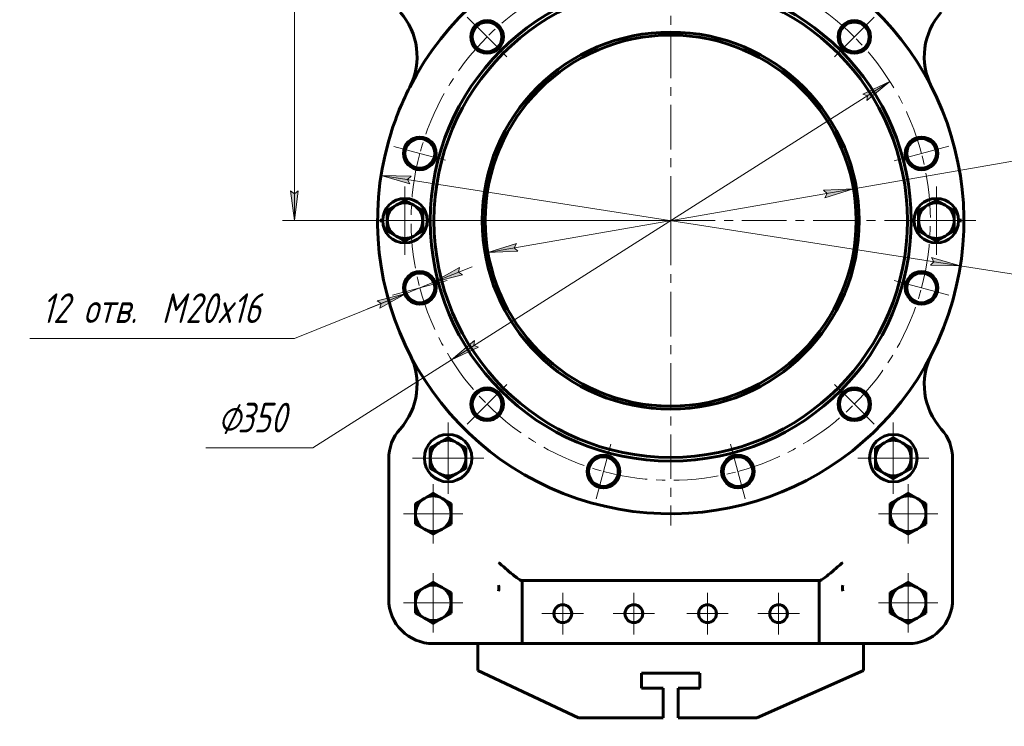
# Model space of a CAD drawing. Header units: millimetres. Extents: x -62 to 420, y 0 to 601.
# Tile 3 of 6: x 23 to 189, y 151 to 270. Entities that reach past the tile are written whole.
import ezdxf

# ---------------------------------------------------------------- set-up
doc = ezdxf.new("R2010")
doc.units = ezdxf.units.MM
for name, pattern in [('K5LT_AXLED', [12, 7.5, -1.5, 1.5, -1.5]), ('K5LT_BASIC', [0]), ('K5LT_THIN', [0])]:
    doc.linetypes.add(name, pattern=pattern)
doc.layers.add('Системный слой', color=7, linetype='Continuous')
doc.layers.add('Системный слой (1)', color=251, linetype='Continuous', true_color=0x6c6c6c)
doc.styles.add('KDIMTEXTSTYLE', font='txt', dxfattribs={"width": 0.96, "oblique": 15, "height": 5})
doc.styles.add('KTEXTSTYLE', font='txt', dxfattribs={"width": 0.96, "height": 5})
doc.dimstyles.new('KDIMSTYLE (0.25)', dxfattribs={"dimtxt": 5, "dimasz": 1, "dimexe": 2, "dimexo": 0, "dimgap": 1, "dimtad": 1, "dimlfac": 4, "dimtxsty": 'KDIMTEXTSTYLE', "dimsah": 1, "dimcen": 0, "dimdle": 1, "dimadec": 0, "dimazin": 0, "dimtfac": 0.667, "dimtmove": 0, "dimatfit": 3, "dimfxl": 1, "dimtvp": 1, "dimtolj": 1, "dimtzin": 0, "dimarcsym": 0})

# ---------------------------------------------------------------- blocks, each defined once
blk = doc.blocks.new('D0')
at = {"layer": 'Системный слой (1)'}
for points in [[(69.91, 451.6), (69.26, 456.6), (68.6, 451.6), (69.26, 452.1)], [(69.26, 236.6), (69.91, 241.6), (69.26, 241.1), (68.6, 241.6)]]:
    blk.add_hatch(color=7, dxfattribs=at).paths.add_polyline_path(points)
at = {"layer": 'Системный слой (1)', "color": 7, "linetype": 'K5LT_THIN', "lineweight": 18}
for p, q in [((114.59, 456.6), (67.26, 456.6)), ((68.6, 451.6), (69.26, 456.6)), ((69.26, 456.6), (69.91, 451.6)), ((69.26, 456.6), (69.26, 236.6)), ((69.26, 452.1), (68.6, 451.6)), ((69.91, 451.6), (69.26, 452.1)), ((69.26, 236.6), (68.6, 241.6)), ((68.6, 241.6), (69.26, 241.1)), ((69.26, 241.1), (69.91, 241.6)), ((69.91, 241.6), (69.26, 236.6)), ((132.65, 236.6), (67.26, 236.6))]:
    blk.add_line(p, q, dxfattribs=at)
blk.add_wipeout([(68.26, 340.92), (60.87, 340.92), (60.87, 351.82), (68.26, 351.82)]).dxf.layer = 'Системный слой (1)'
at = {"layer": 'Системный слой (1)', "color": 7, "insert": (61.67, 340.92), "char_height": 5, "attachment_point": 1, "rotation": 90, "style": 'KTEXTSTYLE'}
blk.add_mtext('\\fArial|b0|c204|p34;\\H5.0;\\W1.000;\\Q15;\\fGOST Type AU|b0|i0|c204|p34;\\Q15;\\W0.960;880', dxfattribs=at)
blk = doc.blocks.new('KDIMARROW_01')
at = {"layer": 'Системный слой'}
blk.add_hatch(color=0, dxfattribs=at).paths.add_polyline_path([(0, 0), (-5, 0.66), (-4.5, 0), (-5, -0.66)])
at = {"layer": 'Системный слой', "color": 0, "linetype": 'K5LT_THIN', "lineweight": 18}
for p, q in [((-4.5, 0), (-5, 0.66)), ((-5, 0.66), (0, 0)), ((0, 0), (-5, -0.66)), ((-5, -0.66), (-4.5, 0))]:
    blk.add_line(p, q, dxfattribs=at)
at = {"layer": 'Системный слой (1)', "color": 0, "linetype": 'K5LT_THIN', "lineweight": 18}
blk.add_line((132.65, 236.6), (132.4, 236.6), dxfattribs=at)
blk = doc.blocks.new('D1')
at = {"layer": 'Системный слой (1)'}
for points in [[(96.89, 227.89), (97.59, 227.46), (92.71, 226.21), (97.1, 228.68)], [(83.68, 221.86), (88.07, 224.34), (83.19, 223.08), (83.9, 222.66)]]:
    blk.add_hatch(color=7, dxfattribs=at).paths.add_polyline_path(points)
at = {"layer": 'Системный слой (1)', "color": 7, "linetype": 'K5LT_THIN', "lineweight": 18}
for p, q in [((92.71, 226.21), (99.2, 228.82)), ((97.1, 228.68), (92.71, 226.21)), ((92.71, 226.21), (97.59, 227.46)), ((96.89, 227.89), (97.1, 228.68)), ((97.59, 227.46), (96.89, 227.89)), ((92.71, 226.21), (88.07, 224.34)), ((88.07, 224.34), (69.26, 216.77)), ((88.07, 224.34), (81.58, 221.73)), ((88.07, 224.34), (83.19, 223.08)), ((83.68, 221.86), (88.07, 224.34)), ((83.19, 223.08), (83.9, 222.66)), ((83.9, 222.66), (83.68, 221.86)), ((69.26, 216.77), (24.67, 216.77))]:
    blk.add_line(p, q, dxfattribs=at)
blk.add_wipeout([(26.67, 217.77), (26.67, 225.15), (65.63, 225.15), (65.63, 217.77)]).dxf.layer = 'Системный слой (1)'
at = {"layer": 'Системный слой (1)', "color": 7, "char_height": 5, "attachment_point": 1, "style": 'KTEXTSTYLE'}
for s, insert in [('\\fArial|b0|c204|p34;\\H5.0;\\W1.000;\\Q15;\\fGOST Type AU|b0|i0|c204|p34;\\Q15;\\W0.960;12 отв. ', (26.67, 224.35)), ('\\fArial|b0|c204|p34;\\H5.0;\\W1.000;\\Q15;\\fGOST Type AU|b0|i0|c204|p34;\\Q15;\\W0.960;M', (46.91, 224.35)), ('\\fArial|b0|c204|p34;\\H5.0;\\W1.000;\\Q15;\\fGOST Type AU|b0|i0|c204|p34;\\Q15;\\W0.960;20x16', (50.88, 224.35))]:
    blk.add_mtext(s, dxfattribs=dict(at, insert=insert))
blk = doc.blocks.new('D2')
at = {"layer": 'Системный слой (1)'}
for points in [[(165.72, 256.81), (169.59, 260.04), (165.02, 257.92), (165.79, 257.63)], [(95.71, 213.15), (100.29, 215.28), (99.51, 215.56), (99.58, 216.39)]]:
    blk.add_hatch(color=7, dxfattribs=at).paths.add_polyline_path(points)
at = {"layer": 'Системный слой (1)', "color": 7, "linetype": 'K5LT_THIN', "lineweight": 18}
for p, q in [((169.59, 260.04), (95.71, 213.15)), ((165.02, 257.92), (169.59, 260.04)), ((169.59, 260.04), (165.72, 256.81)), ((165.79, 257.63), (165.02, 257.92)), ((165.72, 256.81), (165.79, 257.63)), ((95.71, 213.15), (99.58, 216.39)), ((99.58, 216.39), (99.51, 215.56)), ((100.29, 215.28), (95.71, 213.15)), ((99.51, 215.56), (100.29, 215.28)), ((95.71, 213.15), (72.35, 198.33)), ((72.35, 198.33), (54.36, 198.33))]:
    blk.add_line(p, q, dxfattribs=at)
blk.add_wipeout([(56.36, 199.33), (56.36, 206.71), (69.79, 206.71), (69.79, 199.33)]).dxf.layer = 'Системный слой (1)'
at = {"layer": 'Системный слой (1)', "color": 7, "char_height": 5, "attachment_point": 1, "style": 'KTEXTSTYLE'}
for s, insert in [('\\fArial|b0|c204|p34;\\H5.0;\\W1.000;\\Q15;\\fGOST Type AU|b0|i0|c204|p34;\\Q15;\\W0.960;⌀', (56.36, 205.92)), ('\\fArial|b0|c204|p34;\\H5.0;\\W1.000;\\Q15;\\fGOST Type AU|b0|i0|c204|p34;\\Q15;\\W0.960;350', (59.67, 205.92))]:
    blk.add_mtext(s, dxfattribs=dict(at, insert=insert))
blk = doc.blocks.new('D3')
at = {"layer": 'Системный слой (1)'}
for points in [[(88.31, 243.53), (88.91, 244.1), (83.87, 244.22), (88.71, 242.8)], [(181.43, 228.97), (176.59, 230.39), (176.99, 229.66), (176.39, 229.09)]]:
    blk.add_hatch(color=7, dxfattribs=at).paths.add_polyline_path(points)
at = {"layer": 'Системный слой (1)', "color": 7, "linetype": 'K5LT_THIN', "lineweight": 18}
for p, q in [((83.87, 244.22), (88.91, 244.1)), ((88.71, 242.8), (83.87, 244.22)), ((83.87, 244.22), (181.43, 228.97)), ((88.91, 244.1), (88.31, 243.53)), ((88.31, 243.53), (88.71, 242.8)), ((176.39, 229.09), (176.99, 229.66)), ((181.43, 228.97), (176.39, 229.09)), ((176.99, 229.66), (176.59, 230.39)), ((176.59, 230.39), (181.43, 228.97)), ((181.43, 228.97), (196.39, 226.63)), ((196.39, 226.63), (214.38, 226.63))]:
    blk.add_line(p, q, dxfattribs=at)
blk.add_wipeout([(198.39, 227.63), (198.39, 235.01), (211.82, 235.01), (211.82, 227.63)]).dxf.layer = 'Системный слой (1)'
at = {"layer": 'Системный слой (1)', "color": 7, "char_height": 5, "attachment_point": 1, "style": 'KTEXTSTYLE'}
for s, insert in [('\\fArial|b0|c204|p34;\\H5.0;\\W1.000;\\Q15;\\fGOST Type AU|b0|i0|c204|p34;\\Q15;\\W0.960;⌀', (198.39, 234.22)), ('\\fArial|b0|c204|p34;\\H5.0;\\W1.000;\\Q15;\\fGOST Type AU|b0|i0|c204|p34;\\Q15;\\W0.960;395', (201.7, 234.22))]:
    blk.add_mtext(s, dxfattribs=dict(at, insert=insert))
blk = doc.blocks.new('D4')
at = {"layer": 'Системный слой (1)'}
for points in [[(158.62, 240.45), (163.44, 241.96), (158.4, 241.75), (159, 241.19)], [(106.9, 231.44), (106.3, 232.01), (106.68, 232.74), (101.86, 231.24)]]:
    blk.add_hatch(color=7, dxfattribs=at).paths.add_polyline_path(points)
at = {"layer": 'Системный слой (1)', "color": 7, "linetype": 'K5LT_THIN', "lineweight": 18}
for p, q in [((163.44, 241.96), (193.66, 247.22)), ((193.66, 247.22), (214.96, 247.22)), ((101.86, 231.24), (163.44, 241.96)), ((158.4, 241.75), (163.44, 241.96)), ((159, 241.19), (158.4, 241.75)), ((163.44, 241.96), (158.62, 240.45)), ((158.62, 240.45), (159, 241.19)), ((101.86, 231.24), (106.68, 232.74)), ((106.68, 232.74), (106.3, 232.01)), ((106.9, 231.44), (101.86, 231.24)), ((106.3, 232.01), (106.9, 231.44))]:
    blk.add_line(p, q, dxfattribs=at)
blk.add_wipeout([(195.66, 248.22), (195.66, 255.6), (212.26, 255.6), (212.26, 248.22)]).dxf.layer = 'Системный слой (1)'
at = {"layer": 'Системный слой (1)', "color": 7, "insert": (195.66, 254.81), "char_height": 5, "attachment_point": 1, "style": 'KTEXTSTYLE'}
blk.add_mtext('\\fArial|b0|c204|p34;\\H5.0;\\W1.000;\\Q15;\\fGOST Type AU|b0|i0|c204|p34;\\Q15;\\W0.960;DN250', dxfattribs=at)
blk = doc.blocks.new('U20')
at = {"layer": 'Системный слой (1)', "color": 30, "linetype": 'K5LT_AXLED', "lineweight": 18, "true_color": 0xff8000}
for q in [(87.89, 242.35), (82.14, 236.6), (93.64, 236.6), (87.89, 230.85)]:
    blk.add_line((87.89, 236.6), q, dxfattribs=at)
blk = doc.blocks.new('U21')
at = {"layer": 'Системный слой (1)', "color": 30, "linetype": 'K5LT_AXLED', "lineweight": 18, "true_color": 0xff8000}
for q in [(92.65, 177.22), (87.65, 172.22), (97.65, 172.22), (92.65, 167.22)]:
    blk.add_line((92.65, 172.22), q, dxfattribs=at)
blk = doc.blocks.new('U22')
at = {"layer": 'Системный слой (1)', "color": 30, "linetype": 'K5LT_AXLED', "lineweight": 18, "true_color": 0xff8000}
for q in [(92.65, 192.22), (87.65, 187.22), (97.65, 187.22), (92.65, 182.22)]:
    blk.add_line((92.65, 187.22), q, dxfattribs=at)
blk = doc.blocks.new('U27')
at = {"layer": 'Системный слой (1)', "color": 30, "linetype": 'K5LT_AXLED', "lineweight": 18, "true_color": 0xff8000}
for q in [(95.15, 202.6), (89.15, 196.6), (101.15, 196.6), (95.15, 190.6)]:
    blk.add_line((95.15, 196.6), q, dxfattribs=at)
blk = doc.blocks.new('U29')
at = {"layer": 'Системный слой (1)', "color": 30, "linetype": 'K5LT_AXLED', "lineweight": 18, "true_color": 0xff8000}
for q in [(114.47, 173.9), (110.97, 170.4), (117.97, 170.4), (114.47, 166.9)]:
    blk.add_line((114.47, 170.4), q, dxfattribs=at)
blk = doc.blocks.new('U30')
at = {"layer": 'Системный слой (1)', "color": 30, "linetype": 'K5LT_AXLED', "lineweight": 18, "true_color": 0xff8000}
for q in [(126.45, 173.9), (122.95, 170.4), (129.95, 170.4), (126.45, 166.9)]:
    blk.add_line((126.45, 170.4), q, dxfattribs=at)
blk = doc.blocks.new('U31')
at = {"layer": 'Системный слой (1)', "color": 30, "linetype": 'K5LT_AXLED', "lineweight": 18, "true_color": 0xff8000}
for q in [(132.65, 287.97), (81.28, 236.6), (184.03, 236.6), (132.65, 185.22)]:
    blk.add_line((132.65, 236.6), q, dxfattribs=at)
blk = doc.blocks.new('U34')
at = {"layer": 'Системный слой (1)', "color": 30, "linetype": 'K5LT_AXLED', "lineweight": 18, "true_color": 0xff8000}
for q in [(138.85, 173.9), (135.35, 170.4), (142.35, 170.4), (138.85, 166.9)]:
    blk.add_line((138.85, 170.4), q, dxfattribs=at)
blk = doc.blocks.new('U35')
at = {"layer": 'Системный слой (1)', "color": 30, "linetype": 'K5LT_AXLED', "lineweight": 18, "true_color": 0xff8000}
for q in [(150.83, 173.9), (147.33, 170.4), (154.33, 170.4), (150.83, 166.9)]:
    blk.add_line((150.83, 170.4), q, dxfattribs=at)
blk = doc.blocks.new('U36')
at = {"layer": 'Системный слой (1)', "color": 30, "linetype": 'K5LT_AXLED', "lineweight": 18, "true_color": 0xff8000}
for q in [(170.15, 202.6), (164.15, 196.6), (176.15, 196.6), (170.15, 190.6)]:
    blk.add_line((170.15, 196.6), q, dxfattribs=at)
blk = doc.blocks.new('U38')
at = {"layer": 'Системный слой (1)', "color": 30, "linetype": 'K5LT_AXLED', "lineweight": 18, "true_color": 0xff8000}
for q in [(172.65, 177.22), (167.65, 172.22), (177.65, 172.22), (172.65, 167.22)]:
    blk.add_line((172.65, 172.22), q, dxfattribs=at)
blk = doc.blocks.new('U39')
at = {"layer": 'Системный слой (1)', "color": 30, "linetype": 'K5LT_AXLED', "lineweight": 18, "true_color": 0xff8000}
for q in [(172.65, 192.22), (167.65, 187.22), (177.65, 187.22), (172.65, 182.22)]:
    blk.add_line((172.65, 187.22), q, dxfattribs=at)
blk = doc.blocks.new('U44')
at = {"layer": 'Системный слой (1)', "color": 30, "linetype": 'K5LT_AXLED', "lineweight": 18, "true_color": 0xff8000}
for q in [(177.41, 242.35), (171.66, 236.6), (183.16, 236.6), (177.41, 230.85)]:
    blk.add_line((177.41, 236.6), q, dxfattribs=at)
blk = doc.blocks.new('U45')
at = {"layer": 'Системный слой (1)', "color": 30, "linetype": 'K5LT_AXLED', "lineweight": 18, "true_color": 0xff8000}
for p, q in [((121.33, 278.86), (120.1, 283.44)), ((143.97, 278.86), (145.2, 283.44)), ((122.56, 274.27), (121.33, 278.86)), ((142.74, 274.27), (143.97, 278.86)), ((101.71, 267.53), (98.36, 270.89)), ((163.59, 267.53), (166.95, 270.89)), ((105.07, 264.17), (101.71, 267.53)), ((160.23, 264.17), (163.59, 267.53)), ((90.39, 247.92), (86.04, 249.08)), ((174.91, 247.92), (179.5, 249.15)), ((94.74, 246.76), (90.39, 247.92)), ((170.32, 246.69), (174.91, 247.92)), ((94.98, 226.5), (90.39, 225.27)), ((170.32, 226.5), (174.91, 225.27)), ((90.39, 225.27), (85.8, 224.04)), ((174.91, 225.27), (179.5, 224.04)), ((105.07, 209.02), (101.71, 205.66)), ((160.23, 209.02), (163.59, 205.66)), ((101.71, 205.66), (98.36, 202.3)), ((163.59, 205.66), (166.95, 202.3)), ((122.56, 198.93), (121.33, 194.34)), ((142.74, 198.93), (143.97, 194.34)), ((121.33, 194.34), (120.1, 189.75)), ((143.97, 194.34), (145.2, 189.75))]:
    blk.add_line(p, q, dxfattribs=at)
for start, end in [(75, 105), (105, 135), (45, 75), (135, 165), (15, 45), (165, 195), (345, 15), (195, 225), (315, 345), (225, 255), (285, 315), (255, 285)]:
    blk.add_arc((132.65, 236.6), 43.75, start, end, dxfattribs=at)

msp = doc.modelspace()

# ---------------------------------------------------------------- linework, layer by layer
at = {"layer": 'Системный слой (1)', "color": 150, "linetype": 'K5LT_BASIC', "lineweight": 60, "true_color": 0x0080ff}
for p, q in [((86.3914, 239.195), (84.8914, 238.329)), ((87.8914, 240.0611), (86.3914, 239.195)), ((89.3914, 239.195), (87.8914, 240.0611)), ((90.8914, 238.329), (89.3914, 239.195)), ((174.4099, 238.329), (175.9099, 239.195)), ((175.9099, 239.195), (177.4099, 240.0611)), ((177.4099, 240.0611), (178.9099, 239.195)), ((178.9099, 239.195), (180.4099, 238.329)), ((84.8914, 238.329), (84.8914, 236.597)), ((90.8914, 236.597), (90.8914, 238.329)), ((174.4099, 236.597), (174.4099, 238.329)), ((180.4099, 238.329), (180.4099, 236.597)), ((84.8914, 236.597), (84.8914, 234.8649)), ((90.8914, 234.8649), (90.8914, 236.597)), ((174.4099, 234.8649), (174.4099, 236.597)), ((180.4099, 236.597), (180.4099, 234.8649)), ((84.8914, 234.8649), (86.3914, 233.9989)), ((86.3914, 233.9989), (87.8914, 233.1329)), ((87.8914, 233.1329), (89.3914, 233.9989)), ((89.3914, 233.9989), (90.8914, 234.8649)), ((175.9099, 233.9989), (174.4099, 234.8649)), ((177.4099, 233.1329), (175.9099, 233.9989)), ((178.9099, 233.9989), (177.4099, 233.1329)), ((180.4099, 234.8649), (178.9099, 233.9989)), ((93.6507, 199.195), (92.1507, 198.329)), ((95.1507, 200.0611), (93.6507, 199.195)), ((96.6507, 199.195), (95.1507, 200.0611)), ((98.1507, 198.329), (96.6507, 199.195)), ((167.1507, 198.329), (168.6507, 199.195)), ((168.6507, 199.195), (170.1507, 200.0611)), ((170.1507, 200.0611), (171.6507, 199.195)), ((171.6507, 199.195), (173.1507, 198.329)), ((92.1507, 198.329), (92.1507, 196.597)), ((98.1507, 196.597), (98.1507, 198.329)), ((167.1507, 196.597), (167.1507, 198.329)), ((173.1507, 198.329), (173.1507, 196.597)), ((85.1507, 196.477), (85.1507, 172.847)), ((92.1507, 196.597), (92.1507, 194.8649)), ((98.1507, 194.8649), (98.1507, 196.597)), ((167.1507, 194.8649), (167.1507, 196.597)), ((173.1507, 196.597), (173.1507, 194.8649)), ((180.1507, 196.477), (180.1507, 172.847)), ((92.1507, 194.8649), (93.6507, 193.9989)), ((96.6507, 193.9989), (98.1507, 194.8649)), ((168.6507, 193.9989), (167.1507, 194.8649)), ((173.1507, 194.8649), (171.6507, 193.9989)), ((93.6507, 193.9989), (95.1507, 193.1329)), ((95.1507, 193.1329), (96.6507, 193.9989)), ((170.1507, 193.1329), (168.6507, 193.9989)), ((171.6507, 193.9989), (170.1507, 193.1329)), ((91.1507, 189.82), (89.6507, 188.954)), ((92.6507, 190.6861), (91.1507, 189.82)), ((94.1507, 189.82), (92.6507, 190.6861)), ((95.6507, 188.954), (94.1507, 189.82)), ((169.6507, 188.954), (171.1507, 189.82)), ((171.1507, 189.82), (172.6507, 190.6861)), ((172.6507, 190.6861), (174.1507, 189.82)), ((174.1507, 189.82), (175.6507, 188.954)), ((89.6507, 188.954), (89.6507, 187.222)), ((95.6507, 187.222), (95.6507, 188.954)), ((169.6507, 187.222), (169.6507, 188.954)), ((175.6507, 188.954), (175.6507, 187.222)), ((89.6507, 187.222), (89.6507, 185.4899)), ((95.6507, 185.4899), (95.6507, 187.222)), ((169.6507, 185.4899), (169.6507, 187.222)), ((175.6507, 187.222), (175.6507, 185.4899)), ((89.6507, 185.4899), (91.1507, 184.6239)), ((91.1507, 184.6239), (92.6507, 183.7579)), ((92.6507, 183.7579), (94.1507, 184.6239)), ((94.1507, 184.6239), (95.6507, 185.4899)), ((171.1507, 184.6239), (169.6507, 185.4899)), ((172.6507, 183.7579), (171.1507, 184.6239)), ((174.1507, 184.6239), (172.6507, 183.7579)), ((175.6507, 185.4899), (174.1507, 184.6239)), ((107.6507, 175.972), (107.5393, 175.972)), ((111.6507, 175.972), (107.6507, 175.972)), ((107.6507, 175.972), (107.6507, 165.347)), ((153.6507, 175.972), (111.6507, 175.972)), ((157.6507, 175.972), (153.6507, 175.972)), ((157.6507, 165.347), (157.6507, 175.972)), ((157.7621, 175.972), (157.6507, 175.972)), ((91.1507, 174.82), (89.6507, 173.954)), ((92.6507, 175.6861), (91.1507, 174.82)), ((94.1507, 174.82), (92.6507, 175.6861)), ((95.6507, 173.954), (94.1507, 174.82)), ((169.6507, 173.954), (171.1507, 174.82)), ((171.1507, 174.82), (172.6507, 175.6861)), ((172.6507, 175.6861), (174.1507, 174.82)), ((174.1507, 174.82), (175.6507, 173.954)), ((89.6507, 173.954), (89.6507, 172.222)), ((95.6507, 172.222), (95.6507, 173.954)), ((169.6507, 172.222), (169.6507, 173.954)), ((175.6507, 173.954), (175.6507, 172.222)), ((89.6507, 172.222), (89.6507, 170.4899)), ((95.6507, 170.4899), (95.6507, 172.222)), ((169.6507, 170.4899), (169.6507, 172.222)), ((175.6507, 172.222), (175.6507, 170.4899)), ((89.6507, 170.4899), (91.1507, 169.6239)), ((91.1507, 169.6239), (92.6507, 168.7579)), ((92.6507, 168.7579), (94.1507, 169.6239)), ((94.1507, 169.6239), (95.6507, 170.4899)), ((171.1507, 169.6239), (169.6507, 170.4899)), ((172.6507, 168.7579), (171.1507, 169.6239)), ((174.1507, 169.6239), (172.6507, 168.7579)), ((175.6507, 170.4899), (174.1507, 169.6239)), ((103.6507, 165.347), (92.6507, 165.347)), ((100.1507, 165.347), (100.1507, 160.8377)), ((103.6507, 165.347), (107.6507, 165.347)), ((107.6507, 165.347), (111.6507, 165.347)), ((111.6507, 165.347), (153.6507, 165.347)), ((153.6507, 165.347), (157.6507, 165.347)), ((157.6507, 165.347), (161.6507, 165.347)), ((172.6507, 165.347), (161.6507, 165.347)), ((165.1507, 165.347), (165.1507, 160.8377)), ((100.1507, 160.8377), (117.1297, 152.847)), ((127.7143, 157.847), (127.7143, 160.347)), ((127.7143, 160.347), (137.587, 160.347)), ((137.587, 160.347), (137.587, 157.847)), ((147.1843, 152.847), (165.1507, 160.8377)), ((131.4007, 157.847), (127.7143, 157.847)), ((131.4007, 152.847), (131.4007, 157.847)), ((137.587, 157.847), (133.9007, 157.847)), ((133.9007, 157.847), (133.9007, 152.847)), ((131.4007, 152.847), (117.1297, 152.847)), ((147.1843, 152.847), (133.9007, 152.847))]:
    msp.add_line(p, q, dxfattribs=at)
for centre, radius in [((132.6507, 236.597), 40.5), ((132.6507, 236.597), 39.875), ((101.7148, 267.5329), 2.75), ((163.5866, 267.5329), 2.75), ((132.6507, 236.597), 31.75), ((90.3914, 247.9203), 2.75), ((174.9099, 247.9203), 2.75), ((90.3914, 225.2736), 2.75), ((174.9099, 225.2736), 2.75), ((101.7148, 205.661), 2.75), ((163.5866, 205.661), 2.75), ((95.1507, 196.597), 4), ((170.1507, 196.597), 4), ((121.3273, 194.3377), 2.75), ((143.974, 194.3377), 2.75), ((114.4739, 170.3993), 1.5), ((126.4487, 170.3993), 1.5), ((138.8527, 170.3993), 1.5), ((150.8274, 170.3993), 1.5)]:
    msp.add_circle(centre, radius, dxfattribs=at)
for centre, radius, start, end in [((132.6507, 236.597), 49.375, 164.159506, 152.902995), ((78.6801, 264.2115), 11.25, 332.902995, 41.832449), ((186.6213, 264.2115), 11.25, 138.167551, 207.097005), ((101.7148, 267.5329), 2.5, 0, 180), ((163.5866, 267.5329), 2.5, 0, 180), ((101.7148, 267.5329), 2.5, 180, 0), ((132.6507, 236.597), 31.25, 0, 180), ((163.5866, 267.5329), 2.5, 180, 0), ((132.6507, 236.597), 49.375, 152.902995, 164.159506), ((90.3914, 247.9203), 2.5, 0, 180), ((174.9099, 247.9203), 2.5, 0, 180), ((90.3914, 247.9203), 2.5, 180, 0), ((174.9099, 247.9203), 2.5, 180, 0), ((87.8914, 236.597), 3.75, 0, 180), ((87.8914, 236.597), 3, 120, 180), ((87.8914, 236.597), 3, 60, 120), ((87.8914, 236.597), 3, 0, 60), ((177.4099, 236.597), 3.75, 0, 180), ((177.4099, 236.597), 3, 120, 180), ((177.4099, 236.597), 3, 60, 120), ((177.4099, 236.597), 3, 0, 60), ((132.6507, 236.597), 48.75, 179.66644, 180.33356), ((87.8914, 236.597), 3.75, 180, 0), ((87.8914, 236.597), 3, 180, 240), ((87.8914, 236.597), 3, 300, 0), ((132.6507, 236.597), 31.25, 180, 0), ((177.4099, 236.597), 3.75, 180, 0), ((177.4099, 236.597), 3, 180, 240), ((177.4099, 236.597), 3, 300, 0), ((132.6507, 236.597), 48.75, 359.66644, 0.33356), ((87.8914, 236.597), 3, 240, 300), ((177.4099, 236.597), 3, 240, 300), ((90.3914, 225.2736), 2.5, 0, 180), ((174.9099, 225.2736), 2.5, 0, 180), ((90.3914, 225.2736), 2.5, 180, 0), ((174.9099, 225.2736), 2.5, 180, 0), ((78.6801, 208.9824), 11.25, 318.167551, 27.097005), ((186.6213, 208.9824), 11.25, 152.902995, 221.832449), ((101.7148, 205.661), 2.5, 0, 180), ((163.5866, 205.661), 2.5, 0, 180), ((101.7148, 205.661), 2.5, 180, 0), ((163.5866, 205.661), 2.5, 180, 0), ((92.6507, 196.477), 7.5, 138.167551, 180), ((172.6507, 196.477), 7.5, 0, 41.832449), ((95.1507, 196.597), 3, 120, 180), ((95.1507, 196.597), 3, 60, 120), ((95.1507, 196.597), 3, 0, 60), ((170.1507, 196.597), 3, 120, 180), ((170.1507, 196.597), 3, 60, 120), ((170.1507, 196.597), 3, 0, 60), ((95.1507, 196.597), 3, 180, 240), ((95.1507, 196.597), 3, 300, 0), ((121.3273, 194.3377), 2.5, 0, 180), ((143.974, 194.3377), 2.5, 0, 180), ((170.1507, 196.597), 3, 180, 240), ((170.1507, 196.597), 3, 300, 0), ((121.3273, 194.3377), 2.5, 180, 0), ((143.974, 194.3377), 2.5, 180, 0), ((95.1507, 196.597), 3, 240, 300), ((170.1507, 196.597), 3, 240, 300), ((92.6507, 187.222), 3, 120, 180), ((92.6507, 187.222), 3, 60, 120), ((92.6507, 187.222), 3, 0, 60), ((172.6507, 187.222), 3, 120, 180), ((172.6507, 187.222), 3, 60, 120), ((172.6507, 187.222), 3, 0, 60), ((92.6507, 187.222), 3, 180, 240), ((92.6507, 187.222), 3, 300, 0), ((172.6507, 187.222), 3, 180, 240), ((172.6507, 187.222), 3, 300, 0), ((92.6507, 187.222), 3, 240, 300), ((172.6507, 187.222), 3, 240, 300), ((92.6507, 172.222), 3, 120, 180), ((92.6507, 172.222), 3, 60, 120), ((92.6507, 172.222), 3, 0, 60), ((101.7148, 174.697), 2, 345.457315, 14.542685), ((163.5866, 174.697), 2, 165.457315, 194.542685), ((172.6507, 172.222), 3, 120, 180), ((172.6507, 172.222), 3, 60, 120), ((172.6507, 172.222), 3, 0, 60), ((92.6507, 172.847), 7.5, 180, 270), ((172.6507, 172.847), 7.5, 270, 0), ((92.6507, 172.222), 3, 180, 240), ((92.6507, 172.222), 3, 300, 0), ((172.6507, 172.222), 3, 180, 240), ((172.6507, 172.222), 3, 300, 0), ((92.6507, 172.222), 3, 240, 300), ((172.6507, 172.222), 3, 240, 300)]:
    msp.add_arc(centre, radius, start, end, dxfattribs=at)
for points, knots in [([(103.6507, 179.0345), (104.0994, 178.6419), (104.5864, 178.2154), (105.5213, 177.4103), (105.9692, 177.0318), (106.6051, 176.5239), (106.8627, 176.3278), (107.2827, 176.0512), (107.4446, 175.972), (107.5393, 175.972)], [0, 0, 0, 0, 0.71543555, 0.71543555, 1.4308711, 1.4308711, 1.91535665, 1.91535665, 2.3998422, 2.3998422, 2.3998422, 2.3998422]), ([(157.7621, 175.972), (157.8567, 175.972), (158.0186, 176.0512), (158.4387, 176.3278), (158.6962, 176.5239), (159.3322, 177.0318), (159.7801, 177.4103), (160.7149, 178.2154), (161.202, 178.6419), (161.6507, 179.0345)], [6.16440988, 6.16440988, 6.16440988, 6.16440988, 6.64889543, 6.64889543, 7.13338098, 7.13338098, 7.84881653, 7.84881653, 8.56425208, 8.56425208, 8.56425208, 8.56425208])]:
    msp.add_open_spline(points, degree=3, knots=knots, dxfattribs=at)

# ---------------------------------------------------------------- next in the draw order: dimensions: what is measured, and where the dimension line sits
at = {"layer": 'Системный слой (1)', "color": 7}
dim = msp.add_linear_dim(base=(69.2557, 456.597), p1=(132.6507, 236.597), p2=(114.5882, 456.597), angle=90, dimstyle='KDIMSTYLE (0.25)', override={"dimexo": 0, "dimpost": '\\fGOST Type AU|b0|c204|p34;\\H5.0;\\W0.960;\\Q15;<>', "dimblk1": 'KDIMARROW_01', "dimblk2": 'KDIMARROW_01', "dimse1": 0, "dimse2": 0, "dimclrt": 7, "dimtol": 1, "dimtp": 0, "dimtm": 0, "dimtdec": 5, "dimtolj": 1}, dxfattribs=at)
dim.commit()
dim.dimension.update_dxf_attribs({"geometry": 'D0', "text_midpoint": (69.2557, 346.597), "dimtype": 160})
dim = msp.add_diameter_dim_2p(p1=(99.6681, 229.0076), p2=(81.1147, 221.5396), dimstyle='KDIMSTYLE (0.25)', override={"dimtih": 1, "dimtoh": 1, "dimpost": '\\fGOST Type AU|b0|c204|p34;\\H5.0;\\W0.960;\\Q15;\\fGOST Type AU|b0|i0|c204|p34;\\Q15;12 отв. \\fGOST Type AU|b0|c204|p34;\\H5.0;\\W0.960;\\Q15;М<>\\fGOST Type AU|b0|c204|p34;\\H5.0;\\W0.960;\\Q15;\\fGOST Type AU|b0|i0|c204|p34;\\Q15;x16', "dimblk1": 'KDIMARROW_01', "dimblk2": 'KDIMARROW_01', "dimclrt": 7, "dimtol": 1, "dimtp": 0, "dimtm": 0, "dimtdec": 5, "dimtmove": 1, "dimatfit": 2, "dimtolj": 1}, dxfattribs=at)
dim.commit()
dim.dimension.update_dxf_attribs({"geometry": 'D1', "text_midpoint": (67.2557, 216.7662), "dimtype": 163})

# ---------------------------------------------------------------- next in the draw order: dimensions: what is measured, and where the dimension line sits
dim = msp.add_diameter_dim_2p(p1=(280.4058, 330.3701), p2=(-15.1045, 142.8238), dimstyle='KDIMSTYLE (0.25)', override={"dimtih": 1, "dimtoh": 1, "dimpost": '\\fGOST Type AU|b0|c204|p34;\\H5.0;\\W0.960;\\Q15;<>', "dimblk1": 'KDIMARROW_01', "dimblk2": 'KDIMARROW_01', "dimclrt": 7, "dimtol": 1, "dimtp": 0, "dimtm": 0, "dimtdec": 5, "dimtmove": 1, "dimatfit": 2, "dimtolj": 1}, dxfattribs=at)
dim.commit()
dim.dimension.update_dxf_attribs({"geometry": 'D2', "text_midpoint": (70.3532, 198.329), "dimtype": 163})

# ---------------------------------------------------------------- next in the draw order: block references
at = {"layer": 'Системный слой (1)'}
for name in ['U27', 'U36', 'U22', 'U39', 'U21', 'U38', 'U29', 'U30', 'U34', 'U35']:
    msp.add_blockref(name, (0, 0), dxfattribs=at)

# ---------------------------------------------------------------- next in the draw order: dimensions: what is measured, and where the dimension line sits
at = {"layer": 'Системный слой (1)', "color": 7}
dim = msp.add_diameter_dim_2p(p1=(-62.4783, 267.1084), p2=(327.7796, 206.0855), dimstyle='KDIMSTYLE (0.25)', override={"dimtih": 1, "dimtoh": 1, "dimpost": '\\fGOST Type AU|b0|c204|p34;\\H5.0;\\W0.960;\\Q15;<>', "dimblk1": 'KDIMARROW_01', "dimblk2": 'KDIMARROW_01', "dimclrt": 7, "dimtol": 1, "dimtp": 0, "dimtm": 0, "dimtdec": 5, "dimtmove": 1, "dimatfit": 2, "dimtolj": 1}, dxfattribs=at)
dim.commit()
dim.dimension.update_dxf_attribs({"geometry": 'D3', "text_midpoint": (198.3928, 226.6299), "dimtype": 163})

# ---------------------------------------------------------------- next in the draw order: dimensions: what is measured, and where the dimension line sits
dim = msp.add_diameter_dim_2p(p1=(9.5043, 215.1499), p2=(255.797, 258.044), dimstyle='KDIMSTYLE (0.25)', override={"dimtih": 1, "dimtoh": 1, "dimpost": '\\fGOST Type AU|b0|c204|p34;\\H5.0;\\W0.960;\\Q15;\\fGOST Type AU|b0|i0|c204|p34;\\Q15;DN\\fGOST Type AU|b0|c204|p34;\\H5.0;\\W0.960;\\Q15;<>', "dimblk1": 'KDIMARROW_01', "dimblk2": 'KDIMARROW_01', "dimclrt": 7, "dimtol": 1, "dimtp": 0, "dimtm": 0, "dimtdec": 5, "dimtmove": 1, "dimatfit": 2, "dimtolj": 1}, dxfattribs=at)
dim.commit()
dim.dimension.update_dxf_attribs({"geometry": 'D4', "text_midpoint": (195.6582, 247.222), "dimtype": 163})

# ---------------------------------------------------------------- next in the draw order: block references
at = {"layer": 'Системный слой (1)'}
for name in ['U31', 'U45', 'U20', 'U44']:
    msp.add_blockref(name, (0, 0), dxfattribs=at)

doc.saveas('drawing.dxf')
